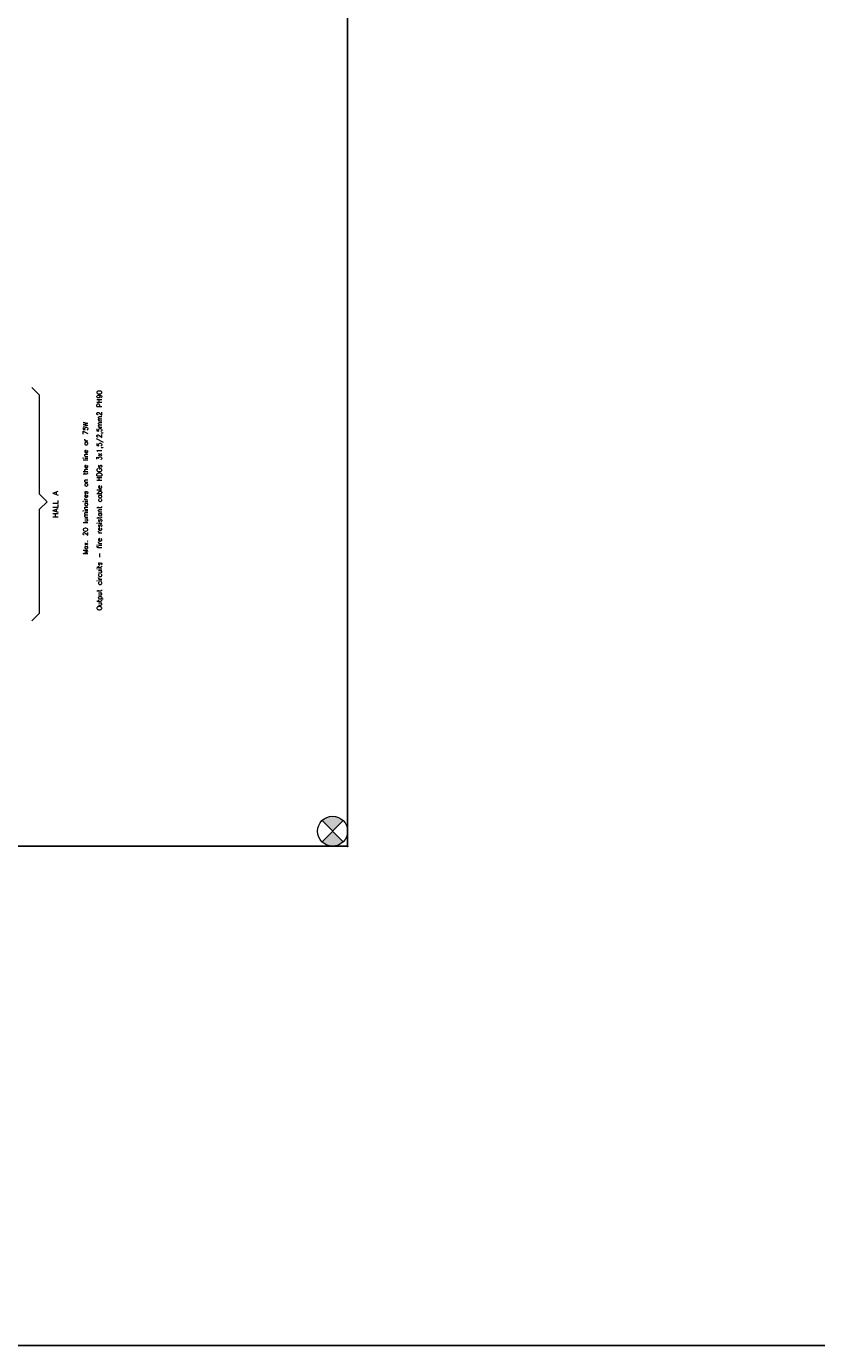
# Model space of a CAD drawing. Extents: x -74 to 2493, y 2827 to 3927.
# Tile 9 of 13: x 1444 to 1773, y 2827 to 3376. Entities that reach past the tile are written whole.
import ezdxf

# ---------------------------------------------------------------- set-up
doc = ezdxf.new("R2010")
doc.units = 0
doc.header["$MEASUREMENT"] = 0
doc.layers.get('0').update_dxf_attribs({"linetype": 'CONTINUOUS'})
doc.layers.add('__Zelená', color=3, linetype='CONTINUOUS')
doc.layers.add('OBRYSY', color=7, linetype='CONTINUOUS')
doc.layers.add('MP2000N', color=7, linetype='CONTINUOUS', plot=False)
doc.styles.get("Standard").update_dxf_attribs({"font": 'txt.shx'})

# ---------------------------------------------------------------- blocks, each defined once
blk = doc.blocks.new('PVLK_TERČ_RAZÍTKA')
at = {"layer": 'MP2000N', "lineweight": 0}
h = blk.add_hatch(color=6, dxfattribs=at)
h.dxf.hatch_style = 1
h.paths.add_polyline_path([(0, 0), (88, -88, 0.198912), (125, 0, 0.198912), (88, 88)])
h.paths.add_polyline_path([(-88, 88, 0.198912), (-125, 0, 0.198912), (-88, -88), (0, 0)])
at = {"layer": 'MP2000N', "color": 6, "lineweight": 0}
for p, q in [((-88, -88), (88, 88)), ((88, -88), (-88, 88))]:
    blk.add_line(p, q, dxfattribs=at)
blk.add_circle((0, 0), 125, dxfattribs=at)

msp = doc.modelspace()

# ---------------------------------------------------------------- linework, layer by layer
at = {"lineweight": 0}
for points in [[(1445.81, 3226.04), (1448.99, 3222.86)], [(1448.99, 3181.63), (1448.99, 3222.86)], [(1448.99, 3181.63), (1452.18, 3178.45)], [(1448.99, 3175.27), (1452.18, 3178.45)], [(1448.99, 3132.08), (1448.99, 3175.27)], [(1445.81, 3128.9), (1448.99, 3132.08)]]:
    msp.add_lwpolyline(points, dxfattribs=at)
at = {"layer": '__Zelená'}
msp.add_lwpolyline([(-74.24, 3927.04), (2493.5, 3927.04), (2493.5, 2827.04), (-74.24, 2827.04)], close=True, dxfattribs=at)
at = {"layer": 'MP2000N', "color": 6, "linetype": 'Continuous'}
for p, q in [((1577.27, 3035), (1577.27, 3722.5)), ((1577.27, 3035), (1577.27, 3722.5)), ((1577.27, 3035), (1577.27, 3722.5)), ((1077.27, 3035), (1577.27, 3035)), ((1077.27, 3035), (1577.27, 3035)), ((1077.27, 3035), (1577.27, 3035))]:
    msp.add_line(p, q, dxfattribs=at)
msp.add_lwpolyline([(1077.27, 3722.5), (1577.27, 3722.5), (1577.27, 3035), (1077.27, 3035)], close=True, dxfattribs=at)
at = {"layer": 'MP2000N', "color": 6}
msp.add_lwpolyline([(1077.27, 3722.5), (1577.27, 3722.5), (1577.27, 3035), (1077.27, 3035)], close=True, dxfattribs=at)
msp.add_lwpolyline([(1077.27, 3722.5), (1577.27, 3722.5), (1577.27, 3035), (1077.27, 3035)], close=True, dxfattribs=at)
at = {"layer": 'OBRYSY', "color": 2, "linetype": 'Continuous'}
msp.add_point((1577.27, 3035), dxfattribs=at)
msp.add_point((1577.27, 3035), dxfattribs=at)
msp.add_point((1577.27, 3035), dxfattribs=at)
msp.add_point((1577.27, 3035), dxfattribs=at)
msp.add_point((1577.27, 3035), dxfattribs=at)
msp.add_point((1577.27, 3035), dxfattribs=at)
msp.add_point((1577.27, 3035), dxfattribs=at)
msp.add_point((1577.27, 3035), dxfattribs=at)
msp.add_point((1577.27, 3035), dxfattribs=at)
msp.add_point((1577.27, 3035), dxfattribs=at)
msp.add_point((1577.27, 3035), dxfattribs=at)
msp.add_point((1577.27, 3035), dxfattribs=at)
msp.add_point((1577.27, 3035), dxfattribs=at)
msp.add_point((1577.27, 3035), dxfattribs=at)
msp.add_point((1577.27, 3035), dxfattribs=at)
msp.add_point((1577.27, 3035), dxfattribs=at)
msp.add_point((1577.27, 3035), dxfattribs=at)
msp.add_point((1577.27, 3035), dxfattribs=at)
msp.add_point((1577.27, 3035), dxfattribs=at)
msp.add_point((1577.27, 3035), dxfattribs=at)
msp.add_point((1577.27, 3035), dxfattribs=at)
msp.add_point((1577.27, 3035), dxfattribs=at)
msp.add_point((1577.27, 3035), dxfattribs=at)
msp.add_point((1577.27, 3035), dxfattribs=at)
msp.add_point((1577.27, 3035), dxfattribs=at)
msp.add_point((1577.27, 3035), dxfattribs=at)
msp.add_point((1577.27, 3035), dxfattribs=at)
msp.add_point((1577.27, 3035), dxfattribs=at)
msp.add_point((1577.27, 3035), dxfattribs=at)
msp.add_point((1577.27, 3035), dxfattribs=at)
msp.add_point((1577.27, 3035), dxfattribs=at)
msp.add_point((1577.27, 3035), dxfattribs=at)
msp.add_point((1577.27, 3035), dxfattribs=at)

# ---------------------------------------------------------------- block references
at = {"layer": 'MP2000N', "color": 6, "xscale": 0.05, "yscale": 0.05, "zscale": 0.05, "rotation": 90}
msp.add_blockref('PVLK_TERČ_RAZÍTKA', (1571.02, 3041.25), dxfattribs=at)

# ---------------------------------------------------------------- texts
for s, height, p in [('Output circuits - fire resistant cable HDGs 3x1,5/2,5mm2 PH90', 1.98, (1474.89, 3133.18)), ('Max. 20 luminaires on the line or 75W', 1.98, (1469.13, 3156.54)), ('HALL A', 2.286, (1456.8, 3171.81))]:
    msp.add_text(s, height=height, rotation=90).set_placement(p)

doc.saveas('drawing.dxf')
